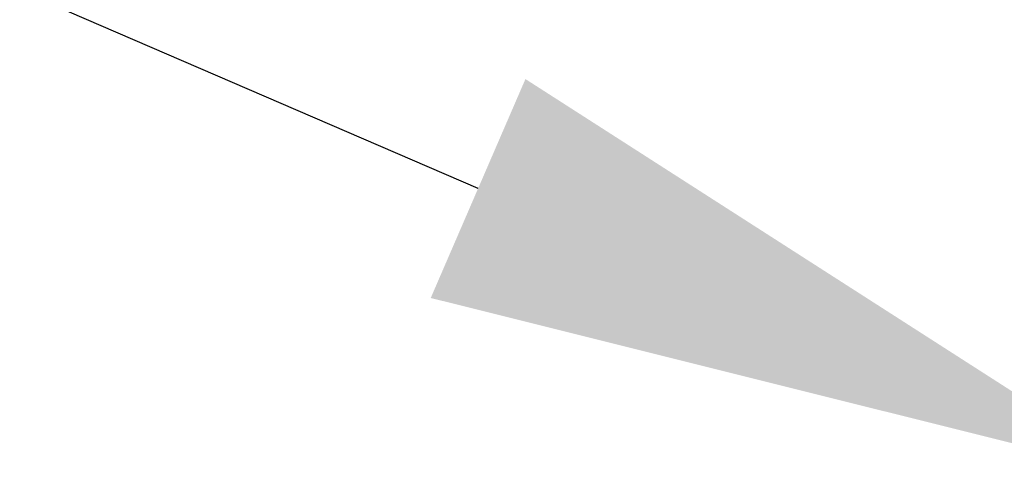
# Model space of a CAD drawing. Extents: x 140829 to 145054, y 448512 to 451778.
# Tile 116 of 152: x 143887 to 144022, y 451088 to 451151. Entities that reach past the tile are written whole.
import ezdxf
from ezdxf import colors
from ezdxf.entities.mleader import LeaderData, LeaderLine
from ezdxf.math import Vec2, Vec3

# ---------------------------------------------------------------- set-up
doc = ezdxf.new("R2010")
doc.units = 0
doc.header["$MEASUREMENT"] = 0
doc.layers.add('HMPAL', color=1, linetype='Continuous')
doc.styles.get("Standard").update_dxf_attribs({"font": 'arial.ttf'})

msp = doc.modelspace()

# ---------------------------------------------------------------- leaders
at = {"layer": 'HMPAL', "lineweight": 0}
ml = msp.add_multileader_mtext('Standard', dxfattribs=at)
ml.set_content('EINDE INSPECTIE', color=256)
ml.set_leader_properties()
ml.build(insert=Vec2(0, 0))
ml.multileader.update_dxf_attribs({"dogleg_length": 0.36, "arrow_head_size": 100})
ctx = ml.context
ctx.base_point, ctx.char_height, ctx.arrow_head_size, ctx.landing_gap_size, ctx.plane_origin, ctx.plane_x_axis, ctx.plane_y_axis = Vec3(142719.82, 451371.28), 50, 100, 0.09, Vec3(148693.91, 453547.48), Vec3(0.999937, -0.011216), Vec3(0.011216, 0.999937)
ctx.text_align_type = 2
notes = []
notes.append((ctx, [(1, (1, 1, 0), (143403.65, 451363.61), (-0.999937, 0.011216), 0.36, [(0, [(144041.48, 451087.94)], 0, [])])]))
ctx.mtext.insert, ctx.mtext.text_direction, ctx.mtext.rotation, ctx.mtext.alignment, ctx.mtext.flow_direction = Vec3(143403.48, 451388.61), Vec3(0.999937, -0.011216), 6.271969, 3, 5
ctx.mtext.has_bg_fill, ctx.mtext.bg_color, ctx.mtext.bg_scale_factor, ctx.mtext.bg_transparency, ctx.mtext.use_window_bg_color = 1, -1027028792, 1.5, 0, 1
for ctx, leaders in notes:
    for number, flags, end, landing, length, lines in leaders:
        leader = LeaderData()
        leader.index, (leader.has_last_leader_line, leader.has_dogleg_vector, leader.attachment_direction) = number, flags
        leader.last_leader_point, leader.dogleg_vector, leader.dogleg_length = Vec3(end), Vec3(landing), length
        for number, points, colour, breaks in lines:
            line = LeaderLine()
            line.index, line.vertices, line.color, line.breaks = number, Vec3.list(points), colors.encode_raw_color(colour), breaks
            leader.lines.append(line)
        ctx.leaders.append(leader)

doc.saveas('drawing.dxf')
